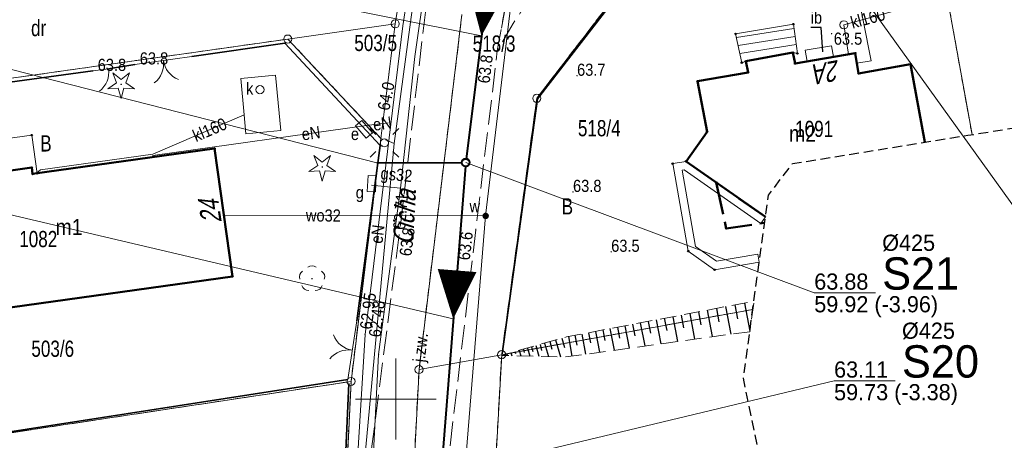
# Model space of a CAD drawing. Header units: metres. Extents: x 6473643 to 6474152, y 5887143 to 5887462.
# Tile 14 of 35: x 6473677 to 6473738, y 5887347 to 5887373. Entities that reach past the tile are written whole.
import ezdxf
from ezdxf.enums import TextEntityAlignment as Align

# ---------------------------------------------------------------- set-up
doc = ezdxf.new("R2010")
doc.units = ezdxf.units.M
doc.header["$MEASUREMENT"] = 0
for name, pattern in [('0.5_0.5', [1, 0.5, -0.5]), ('1.0_0.5', [1.5, 1, -0.5]), ('1.5_0.5', [2, 1.5, -0.5]), ('2', [0.9, 0.6, -0.3]), ('2.0_0.5', [2.5, 2, -0.5]), ('219-500', [0]), ('otob_500', [0]), ('otof_500', [0])]:
    doc.linetypes.add(name, pattern=pattern)
doc.layers.get('0').update_dxf_attribs({"color": 2, "linetype": 'CONTINUOUS', "lineweight": 5})
for name, color, linetype in [('000 Inne (niezydentyfikowane)', 7, 'CONTINUOUS'), ('202-punkt graniczny', 7, 'CONTINUOUS'), ('203-punkt graniczny', 7, 'CONTINUOUS'), ('210-oznaczenie konturu użytku gruntowego', 7, 'CONTINUOUS'), ('211-numer działki ewidencyjnej', 7, 'CONTINUOUS'), ('217-kontur klasyfikacyjny', 7, 'CONTINUOUS'), ('218-kontur użytku gruntowego', 7, 'CONTINUOUS'), ('219-działka ewidencyjna', 7, 'CONTINUOUS'), ('238-Punkt adresowy budynku', 7, 'CONTINUOUS'), ('312-budynek ewidencyjny', 7, 'CONTINUOUS'), ('312-oznaczenie budynku ewidencyjnego', 7, 'CONTINUOUS'), ('312-oznaczenie budynku ewidencyjnego-Atr117', 7, 'CONTINUOUS'), ('352-schody', 7, 'CONTINUOUS'), ('994-Nazwa ulicy', 7, 'CONTINUOUS'), ('blok - nawis', 7, 'CONTINUOUS'), ('brama', 7, 'CONTINUOUS'), ('drzewo iglaste', 7, 'CONTINUOUS'), ('drzewo liściaste', 7, 'CONTINUOUS'), ('furtka', 7, 'CONTINUOUS'), ('inna budowla', 7, 'CONTINUOUS'), ('inna budowla-Atr17', 7, 'CONTINUOUS'), ('jezdnia', 7, 'CONTINUOUS'), ('jezdnia-Atr17', 7, 'CONTINUOUS'), ('komora podziemna', 7, 'CONTINUOUS'), ('latarnia', 7, 'CONTINUOUS'), ('ogrodzenie trwałe', 7, 'CONTINUOUS'), ('pikieta naturalna', 7, 'CONTINUOUS'), ('pikieta naturalna-Atr2', 7, 'CONTINUOUS'), ('przewód elektroenergetyczny podziemny', 7, 'CONTINUOUS'), ('przewód elektroenergetyczny podziemny-Atr1', 7, 'CONTINUOUS'), ('przewód gazowy', 7, 'CONTINUOUS'), ('przewód gazowy-Atr1', 7, 'CONTINUOUS'), ('przewód kanalizacyjny', 7, 'CONTINUOUS'), ('przewód kanalizacyjny-Atr1', 7, 'CONTINUOUS'), ('przewód wodociągowy', 7, 'CONTINUOUS'), ('przewód wodociągowy-Atr1', 7, 'CONTINUOUS'), ('Punkt budynku', 7, 'CONTINUOUS'), ('rzedna', 7, 'CONTINUOUS'), ('rzedna-Atr2', 7, 'CONTINUOUS'), ('SJ_5_Węzły_1', 7, 'CONTINUOUS'), ('skarpa nieumocniona', 7, 'CONTINUOUS'), ('studnia kanalizacyjna', 7, 'CONTINUOUS'), ('szafa elektroenergetyczna lub kontener', 7, 'CONTINUOUS'), ('szafa elektroenergetyczna lub kontener-Atr17', 7, 'CONTINUOUS'), ('szafa gazowa lub kontener', 7, 'CONTINUOUS'), ('szafa gazowa lub kontener-Atr17', 7, 'CONTINUOUS'), ('taras', 7, 'CONTINUOUS'), ('Wstawianie ramki sekcyjnej z opisem', 7, 'CONTINUOUS'), ('właz do komory lub kanału - okrągły', 7, 'CONTINUOUS'), ('właz do komory lub kanału - okrągły-Atr17', 7, 'CONTINUOUS'), ('Zakres', 7, 'CONTINUOUS'), ('zasuwa lub zawór', 7, 'CONTINUOUS'), ('zasuwa lub zawór-Atr17', 7, 'CONTINUOUS')]:
    doc.layers.add(name, color=color, linetype=linetype)
for name, color, linetype, lineweight in [('SJ_19_Opis_Pz_1', 7, 'CONTINUOUS', 20), ('SJ_26_Teksty', 7, 'CONTINUOUS', 20), ('SJ_28_Linie_odn', 7, 'CONTINUOUS', 20), ('SJ_8_KS_GRAWITA_1', 34, 'CONTINUOUS', 40), ('SJ_8_KS_PRZYŁĄCZA', 40, 'CONTINUOUS', 40)]:
    doc.layers.add(name, color=color, linetype=linetype, lineweight=lineweight)
doc.styles.add('OPISOWY', font='GOTHIC.TTF')
doc.styles.get("Standard").update_dxf_attribs({"font": 'Working1250', "width": 0.75})
doc.linetypes.add('902-500', pattern='A,3.75,0,[1,ksztalty.shx,S=0.5,R=0,X=0,Y=0],3.75', length=7.5)

# ---------------------------------------------------------------- blocks, each defined once
blk = doc.blocks.new('PUNKTBUD')
at = {"color": 0}
blk.add_circle((0, 0), 0.045, dxfattribs=at)
blk = doc.blocks.new('202')
at = {"color": 0, "linetype": 'Continuous', "lineweight": 0}
blk.add_circle((0, 0), 0.25, dxfattribs=at)
blk = doc.blocks.new('203')
at = {"linetype": 'Continuous', "lineweight": 0}
h = blk.add_hatch(color=0, dxfattribs=at)
edge = h.paths.add_edge_path()
edge.add_arc((0, 0), 0.045, 0, 360)
blk = doc.blocks.new('PW01')
at = {"linetype": 'Continuous', "lineweight": 13}
h = blk.add_hatch(color=0, dxfattribs=at)
edge = h.paths.add_edge_path()
edge.add_arc((0, 0), 0.045, 0, 360)
blk = doc.blocks.new('US15')
at = {"color": 0, "linetype": 'Continuous', "lineweight": 13}
blk.add_circle((0, 0), 0.25, dxfattribs=at)
blk = doc.blocks.new('SM01')
at = {"color": 0, "linetype": 'Continuous', "lineweight": 13}
for p, q in [((-0.53, 0.531), (-0.883, 0.884)), ((0.531, 0.531), (0.884, 0.884)), ((-0.53, -0.53), (-0.883, -0.883)), ((0.531, -0.53), (0.884, -0.883))]:
    blk.add_line(p, q, dxfattribs=at)
blk.add_circle((0, 0), 0.25, dxfattribs=at)
blk = doc.blocks.new('US25')
at = {"linetype": 'Continuous', "lineweight": 0}
h = blk.add_hatch(color=0, dxfattribs=at)
edge = h.paths.add_edge_path()
edge.add_arc((0, 0), 0.2, 0, 360)
blk = doc.blocks.new('OP021')
at = {"linetype": 'Continuous', "lineweight": 13}
h = blk.add_hatch(color=0, dxfattribs=at)
edge = h.paths.add_edge_path()
edge.add_arc((0, 0), 0.05, 0, 360)
at = {"color": 0, "linetype": 'Continuous', "lineweight": 13}
for centre, start, end in [((0, 0.4), 49.272, 130.728), ((-0.38, 0.124), 121.308, 202.548), ((0.38, 0.124), 337.452, 58.692), ((-0.235, -0.324), 193.221, 274.871), ((0.235, -0.324), 265.129, 346.779)]:
    blk.add_arc(centre, 0.4, start, end, dxfattribs=at)
blk = doc.blocks.new('OP011')
at = {"linetype": 'Continuous', "lineweight": 13}
h = blk.add_hatch(color=0, dxfattribs=at)
edge = h.paths.add_edge_path()
edge.add_arc((0, 0), 0.05, 0, 360)
at = {"color": 0, "linetype": 'Continuous', "lineweight": 13}
for p, q in [((-0.283, 0.093), (-0.512, 0.706)), ((-0.512, 0.706), (0, 0.299)), ((0, 0.299), (0.512, 0.706)), ((0.512, 0.706), (0.283, 0.093)), ((-0.828, -0.268), (-0.283, 0.093)), ((0.283, 0.093), (0.828, -0.268)), ((-0.175, -0.24), (-0.828, -0.268)), ((0, -0.87), (-0.175, -0.24)), ((0.175, -0.24), (0, -0.87)), ((0.828, -0.268), (0.175, -0.24))]:
    blk.add_line(p, q, dxfattribs=at)
blk = doc.blocks.new('OK02')
at = {"color": 0, "linetype": 'Continuous', "lineweight": 0}
for centre, start, end in [((-1.5, 0), 0, 60), ((1.5, 0), 120, 180)]:
    blk.add_arc(centre, 1.5, start, end, dxfattribs=at)
blk = doc.blocks.new('US18')
at = {"color": 0, "linetype": 'Continuous', "lineweight": 13}
for p, q in [((-0.5, -0.25), (-0.5, 0.25)), ((-0.5, 0.25), (0.5, 0.25)), ((0.5, -0.25), (0.5, 0.25)), ((-0.5, -0.25), (0.5, -0.25))]:
    blk.add_line(p, q, dxfattribs=at)
blk = doc.blocks.new('US20')
at = {"color": 0, "linetype": 'Continuous', "lineweight": 13}
for p, q in [((-0.5, -0.25), (-0.5, 0.25)), ((-0.5, 0.25), (0.5, 0.25)), ((0.5, -0.25), (0.5, 0.25)), ((-0.5, -0.25), (0.5, -0.25))]:
    blk.add_line(p, q, dxfattribs=at)
blk = doc.blocks.new('US22')
at = {"color": 0, "linetype": 'Continuous', "lineweight": 13}
blk.add_circle((0, 0), 0.25, dxfattribs=at)
blk = doc.blocks.new('OK04')
at = {"color": 0, "linetype": 'Continuous', "lineweight": 0}
blk.add_arc((1.5, 0.001), 1.5, 120, 180, dxfattribs=at)

msp = doc.modelspace()

# ---------------------------------------------------------------- linework, layer by layer
at = {"layer": '000 Inne (niezydentyfikowane)', "color": 7, "linetype": 'Continuous', "lineweight": 25}
for p, q in [((6473721.55, 5887355.93), (6473721.875, 5887354.185)), ((6473718.16, 5887355.29), (6473718.46, 5887353.7)), ((6473718.7, 5887355.39), (6473718.85, 5887354.59)), ((6473719.25, 5887355.5), (6473719.56, 5887353.86)), ((6473719.81, 5887355.6), (6473719.97, 5887354.77)), ((6473720.38, 5887355.71), (6473720.7, 5887354.01)), ((6473720.96, 5887355.82), (6473721.12, 5887354.95)), ((6473715.1, 5887354.71), (6473715.38, 5887353.28)), ((6473715.59, 5887354.8), (6473715.73, 5887354.07)), ((6473716.09, 5887354.89), (6473716.37, 5887353.41)), ((6473716.59, 5887354.99), (6473716.74, 5887354.24)), ((6473717.11, 5887355.09), (6473717.4, 5887353.56)), ((6473717.63, 5887355.19), (6473717.78, 5887354.41)), ((6473711.91, 5887354.1), (6473712.03, 5887353.47)), ((6473712.34, 5887354.18), (6473712.59, 5887352.89)), ((6473712.79, 5887354.27), (6473712.91, 5887353.61)), ((6473713.23, 5887354.35), (6473713.49, 5887353.02)), ((6473713.69, 5887354.44), (6473713.82, 5887353.76)), ((6473714.15, 5887354.53), (6473714.42, 5887353.14)), ((6473714.62, 5887354.62), (6473714.76, 5887353.91)), ((6473709.19, 5887353.46), (6473709.43, 5887352.63)), ((6473709.51, 5887353.55), (6473709.65, 5887353.08)), ((6473709.87, 5887353.65), (6473710.17, 5887352.61)), ((6473710.26, 5887353.76), (6473710.42, 5887353.19)), ((6473710.66, 5887353.86), (6473710.88, 5887352.65)), ((6473711.07, 5887353.94), (6473711.18, 5887353.33)), ((6473711.49, 5887354.02), (6473711.72, 5887352.77)), ((6473707.11, 5887352.86), (6473707.16, 5887352.68)), ((6473707.36, 5887352.94), (6473707.4, 5887352.81)), ((6473707.62, 5887353.01), (6473707.72, 5887352.67)), ((6473707.88, 5887353.08), (6473707.94, 5887352.87)), ((6473708.13, 5887353.15), (6473708.28, 5887352.66)), ((6473708.39, 5887353.23), (6473708.47, 5887352.94)), ((6473708.65, 5887353.3), (6473708.84, 5887352.64)), ((6473708.91, 5887353.37), (6473709.01, 5887353)), ((6473706.59, 5887352.72), (6473706.6, 5887352.7)), ((6473706.85, 5887352.79), (6473706.87, 5887352.74))]:
    msp.add_line(p, q, dxfattribs=at)
at = {"layer": '217-kontur klasyfikacyjny', "color": 3, "linetype": '1.5_0.5', "lineweight": 18, "flags": 128}
for points in [[(6473722.061, 5887355.536), (6473706.54, 5887352.74)], [(6473706.54, 5887352.74), (6473705.44, 5887333.07)], [(6473697.23, 5887351.09), (6473675.745, 5887347.844)], [(6473696.84, 5887342.98), (6473697.23, 5887351.09)]]:
    msp.add_lwpolyline(points, dxfattribs=at)
at = {"layer": '218-kontur użytku gruntowego', "color": 3, "linetype": '0.5_0.5', "lineweight": 18, "flags": 128}
for points in [[(6473701.9, 5887385.18), (6473699.96, 5887373.19)], [(6473699.96, 5887373.19), (6473701.9, 5887385.18)], [(6473733.32, 5887379.07), (6473735.611, 5887366.342)], [(6473735.611, 5887366.342), (6473733.32, 5887379.07)], [(6473714.07, 5887375.57), (6473708.71, 5887368.59)], [(6473708.71, 5887368.59), (6473714.07, 5887375.57)], [(6473704.08, 5887373.76), (6473701.43, 5887351.82)], [(6473701.43, 5887351.82), (6473704.08, 5887373.76)], [(6473699.96, 5887373.19), (6473699.08, 5887366.1)], [(6473699.08, 5887366.1), (6473699.96, 5887373.19)], [(6473693.32, 5887372.25), (6473674.755, 5887369.619)], [(6473674.755, 5887369.619), (6473693.32, 5887372.25)], [(6473699.08, 5887366.1), (6473693.32, 5887372.25)], [(6473693.32, 5887372.25), (6473699.08, 5887366.1)], [(6473708.71, 5887368.59), (6473706.54, 5887352.74)], [(6473706.54, 5887352.74), (6473708.71, 5887368.59)], [(6473697.23, 5887351.09), (6473699.08, 5887366.1)], [(6473699.08, 5887366.1), (6473697.23, 5887351.09)], [(6473722.061, 5887355.536), (6473706.54, 5887352.74)], [(6473706.54, 5887352.74), (6473722.061, 5887355.536)], [(6473706.54, 5887352.74), (6473705.44, 5887333.07)], [(6473705.44, 5887333.07), (6473706.54, 5887352.74)], [(6473701.43, 5887351.82), (6473700.41, 5887332.21)], [(6473700.41, 5887332.21), (6473701.43, 5887351.82)], [(6473675.745, 5887347.844), (6473697.23, 5887351.09)], [(6473697.23, 5887351.09), (6473675.745, 5887347.844)], [(6473696.84, 5887342.98), (6473697.23, 5887351.09)], [(6473697.23, 5887351.09), (6473696.84, 5887342.98)]]:
    msp.add_lwpolyline(points, dxfattribs=at)
at = {"layer": '219-działka ewidencyjna', "color": 7, "linetype": '219-500', "lineweight": 18, "flags": 128}
for points in [[(6473699.96, 5887373.19), (6473701.9, 5887385.18)], [(6473735.611, 5887366.342), (6473733.32, 5887379.07)], [(6473714.07, 5887375.57), (6473708.71, 5887368.59)], [(6473701.43, 5887351.82), (6473704.08, 5887373.76)], [(6473699.96, 5887373.19), (6473693.32, 5887372.25)], [(6473699.08, 5887366.1), (6473699.96, 5887373.19)], [(6473674.755, 5887369.619), (6473693.32, 5887372.25)], [(6473699.08, 5887366.1), (6473693.32, 5887372.25)], [(6473706.54, 5887352.74), (6473708.71, 5887368.59)], [(6473699.08, 5887366.1), (6473697.23, 5887351.09)], [(6473706.54, 5887352.74), (6473722.061, 5887355.536)], [(6473701.43, 5887351.82), (6473706.54, 5887352.74)], [(6473706.54, 5887352.74), (6473705.44, 5887333.07)], [(6473701.43, 5887351.82), (6473700.41, 5887332.21)], [(6473675.745, 5887347.844), (6473697.23, 5887351.09)], [(6473696.84, 5887342.98), (6473697.23, 5887351.09)]]:
    msp.add_lwpolyline(points, dxfattribs=at)
at = {"layer": '312-budynek ewidencyjny', "color": 7, "linetype": 'Continuous', "lineweight": 50, "flags": 128}
for points in [[(6473721.64, 5887370.89), (6473724.54, 5887371.41)], [(6473724.54, 5887371.41), (6473724.68, 5887370.74)], [(6473724.68, 5887370.74), (6473728.39, 5887371.38)], [(6473728.39, 5887371.38), (6473728.6, 5887370.12)], [(6473721.77, 5887370.19), (6473721.64, 5887370.89)], [(6473728.6, 5887370.12), (6473731.81, 5887370.7)], [(6473731.81, 5887370.7), (6473732.688, 5887365.87)], [(6473718.65, 5887369.64), (6473721.77, 5887370.19)], [(6473719.24, 5887366.52), (6473718.65, 5887369.64)], [(6473717.94, 5887364.69), (6473719.24, 5887366.52)], [(6473677.55, 5887363.91), (6473688.79, 5887365.48)], [(6473688.79, 5887365.48), (6473689.9, 5887357.57)], [(6473722.846, 5887361.27), (6473717.94, 5887364.69)], [(6473675.013, 5887363.953), (6473677.49, 5887364.31)], [(6473677.49, 5887364.31), (6473677.55, 5887363.91)], [(6473689.9, 5887357.57), (6473675.395, 5887355.548)]]:
    msp.add_lwpolyline(points, dxfattribs=at)
at = {"layer": '352-schody', "color": 7, "linetype": 'Continuous', "lineweight": 18, "flags": 128}
for points in [[(6473724.54, 5887371.41), (6473724.82, 5887371.36), (6473724.57, 5887373.17), (6473721, 5887372.57), (6473721.38, 5887370.79), (6473721.64, 5887370.89)], [(6473724.54, 5887371.41), (6473724.82, 5887371.36), (6473724.57, 5887373.17), (6473721, 5887372.57), (6473721.38, 5887370.79), (6473721.64, 5887370.89)], [(6473677.83, 5887363.95), (6473677.55, 5887363.91), (6473677.49, 5887364.31), (6473675.01, 5887363.95), (6473674.92, 5887365.95), (6473677.49, 5887366.31)], [(6473677.83, 5887363.95), (6473677.55, 5887363.91), (6473677.49, 5887364.31), (6473675.01, 5887363.95), (6473674.92, 5887365.95), (6473677.49, 5887366.31)]]:
    msp.add_lwpolyline(points, close=True, dxfattribs=at)
for points in [[(6473721.048, 5887372.346), (6473724.607, 5887372.901)], [(6473721.152, 5887371.856), (6473724.676, 5887372.406)], [(6473721.257, 5887371.367), (6473724.744, 5887371.911)]]:
    msp.add_lwpolyline(points, dxfattribs=at)
at = {"layer": 'blok - nawis', "color": 7, "linetype": '2.0_0.5', "lineweight": 50, "flags": 128}
for points in [[(6473719.8, 5887363.39), (6473720.42, 5887360.55), (6473722.794, 5887360.892)], [(6473722.845, 5887361.258), (6473719.8, 5887363.39)]]:
    msp.add_lwpolyline(points, dxfattribs=at)
at = {"layer": 'brama', "color": 7, "linetype": 'otob_500', "lineweight": 18, "flags": 128}
for points in [[(6473687.39, 5887371.18), (6473683.87, 5887370.68)], [(6473697.03, 5887351.2), (6473697.59, 5887354.84)]]:
    msp.add_lwpolyline(points, dxfattribs=at)
at = {"layer": 'furtka', "color": 7, "linetype": 'otof_500', "lineweight": 18, "flags": 128}
msp.add_lwpolyline([(6473682.24, 5887370.42), (6473681.27, 5887370.28)], dxfattribs=at)
at = {"layer": 'inna budowla', "color": 7, "linetype": 'Continuous', "lineweight": 18, "flags": 128}
msp.add_lwpolyline([(6473725.3, 5887371.56), (6473725.42, 5887370.87), (6473727.04, 5887371.15), (6473726.92, 5887371.83)], close=True, dxfattribs=at)
at = {"layer": 'inna budowla-Atr17', "color": 7, "flags": 128}
msp.add_lwpolyline([(6473726.38, 5887371.47), (6473726.28, 5887372.97), (6473725.641, 5887372.97)], dxfattribs=at)
at = {"layer": 'jezdnia', "color": 7, "linetype": '1.5_0.5', "lineweight": 18, "flags": 128}
for points in [[(6473946.41, 5887443.43), (6473948.88, 5887441.07), (6473950.32, 5887438.49), (6473950.84, 5887435.37), (6473950.38, 5887432.11), (6473949.37, 5887429.15), (6473947.98, 5887426.49), (6473946.11, 5887424.13), (6473943.84, 5887422.37), (6473940.76, 5887420.96), (6473916.82, 5887417.41), (6473895.04, 5887414.43), (6473867, 5887409.72), (6473833.05, 5887403.88), (6473805.95, 5887400.1), (6473787.34, 5887397.69), (6473759.2, 5887392.55), (6473739.04, 5887389.64), (6473723, 5887386.38), (6473713.25, 5887385.69), (6473709.65, 5887390.23), (6473706.27, 5887371.52), (6473706.82, 5887372.47), (6473707.25, 5887373.21), (6473707.72, 5887373.93), (6473708.22, 5887374.62), (6473708.75, 5887375.29), (6473709.16, 5887375.76), (6473709.32, 5887375.94), (6473709.92, 5887376.55), (6473710.55, 5887377.14), (6473711.2, 5887377.69), (6473711.88, 5887378.21), (6473712.58, 5887378.7), (6473713.31, 5887379.15), (6473714.06, 5887379.57), (6473724.74, 5887381.88), (6473740.03, 5887385.36), (6473759.56, 5887388.43), (6473787.79, 5887393.03), (6473807.9, 5887395.58), (6473834.09, 5887400.02), (6473867.44, 5887405.76), (6473877.56, 5887406.9), (6473895.49, 5887410.16), (6473917.33, 5887413.45), (6473945.64, 5887418.6), (6473948.37, 5887421.24), (6473950.39, 5887424.29), (6473952.48, 5887427.88), (6473953.76, 5887431.21), (6473954.1, 5887434.77), (6473953.31, 5887438.8), (6473951.8, 5887441.96), (6473950.44, 5887443.886)], [(6473701.75, 5887307.93), (6473702.65, 5887318.66), (6473704.66, 5887318.69), (6473704.86, 5887323.42), (6473703.11, 5887325.07), (6473702.73, 5887337.25), (6473702.85, 5887342.91), (6473704.94, 5887360.45), (6473706.27, 5887371.52), (6473709.65, 5887390.23), (6473710.15, 5887398.15), (6473710.829, 5887402.409)], [(6473705.628, 5887401.814), (6473705.19, 5887398.78), (6473703.53, 5887388.52), (6473702.04, 5887375.75), (6473700.3, 5887360.92), (6473698.07, 5887343.62), (6473697.48, 5887337.2), (6473696.79, 5887324.84), (6473696.5, 5887318.02), (6473693.41, 5887315.22), (6473689.01, 5887313.7), (6473689.85, 5887308.34), (6473692.91, 5887308.83), (6473695.27, 5887308.38), (6473696.27, 5887308.7), (6473696.77, 5887308.02), (6473696.58, 5887306.42), (6473701.75, 5887307.93)]]:
    msp.add_lwpolyline(points, dxfattribs=at)
at = {"layer": 'komora podziemna', "color": 34, "linetype": 'Continuous', "lineweight": 18, "flags": 128}
msp.add_lwpolyline([(6473690.41, 5887369.81), (6473692.55, 5887370.01), (6473692.88, 5887366.6), (6473690.73, 5887366.4), (6473690.62, 5887367.56)], close=True, dxfattribs=at)
at = {"layer": 'ogrodzenie trwałe', "color": 7, "linetype": '902-500', "lineweight": 35, "flags": 128}
for points in [[(6473733.32, 5887379), (6473730.7, 5887378.41), (6473726.45, 5887377.59), (6473725.13, 5887377.33), (6473714.15, 5887375.53), (6473708.76, 5887368.55), (6473706.58, 5887352.79)], [(6473697.59, 5887354.84), (6473699.02, 5887365.68), (6473693.14, 5887372), (6473687.39, 5887371.18)], [(6473683.87, 5887370.68), (6473682.24, 5887370.42)], [(6473674.766, 5887369.394), (6473681.27, 5887370.28)], [(6473697.03, 5887351.2), (6473675.742, 5887347.91)], [(6473697.09, 5887350.97), (6473696.42, 5887335.73)]]:
    msp.add_lwpolyline(points, dxfattribs=at)
at = {"layer": 'przewód elektroenergetyczny podziemny', "color": 1, "linetype": 'Continuous', "lineweight": 18, "flags": 128}
for points in [[(6473696.77, 5887332.23), (6473698.1, 5887353.98), (6473700.44, 5887373.06), (6473702.32, 5887385.33), (6473703.5, 5887395.46), (6473703.74, 5887397.57), (6473704.416, 5887401.675)], [(6473692.37, 5887232.09), (6473693.81, 5887257.87), (6473695.18, 5887289.67), (6473696.77, 5887332.23), (6473699.89, 5887365.8), (6473701.01, 5887374.05)], [(6473684.99, 5887364.95), (6473684.98, 5887365.06), (6473698.19, 5887366.91)], [(6473699.52, 5887367.07), (6473698.19, 5887366.91)], [(6473699.36, 5887366.02), (6473699.89, 5887365.8)]]:
    msp.add_lwpolyline(points, dxfattribs=at)
at = {"layer": 'przewód gazowy', "color": 40, "linetype": 'Continuous', "lineweight": 18, "flags": 128}
for points in [[(6473698.16, 5887306.12), (6473698.15, 5887308.87), (6473697.33, 5887309.99), (6473697.76, 5887322.83), (6473698.15, 5887337.49), (6473698.93, 5887352.76), (6473700.28, 5887363.03), (6473701.17, 5887371.18), (6473703.87, 5887390), (6473704.56, 5887394.49)], [(6473698.49, 5887363.21), (6473700.28, 5887363.03)]]:
    msp.add_lwpolyline(points, dxfattribs=at)
at = {"layer": 'przewód kanalizacyjny', "color": 34, "linetype": 'Continuous', "lineweight": 18, "flags": 128}
for points in [[(6473731.14, 5887374.07), (6473727.69, 5887373.13)], [(6473727.69, 5887373.13), (6473727.97, 5887371.31)], [(6473677.73, 5887363.93), (6473678.04, 5887364.16), (6473684.97, 5887365.14), (6473690.62, 5887367.56)]]:
    msp.add_lwpolyline(points, dxfattribs=at)
at = {"layer": 'przewód wodociągowy', "color": 5, "linetype": 'Continuous', "lineweight": 18, "flags": 128}
for points in [[(6473728.49, 5887370.76), (6473729.37, 5887370.91), (6473726.01, 5887387.87)], [(6473708.38, 5887385.02), (6473708.34, 5887384.68), (6473705.55, 5887361.32)], [(6473705.55, 5887361.32), (6473689.37, 5887361.37)], [(6473705.55, 5887361.32), (6473701.01, 5887305.36), (6473696.96, 5887305.48), (6473696.94, 5887305.01), (6473696.62, 5887295.69), (6473696.81, 5887292.04), (6473696.76, 5887291.91)]]:
    msp.add_lwpolyline(points, dxfattribs=at)
at = {"layer": 'SJ_26_Teksty'}
for p, q in [((6473705.288, 5887372.441), (6473671.714, 5887379.187)), ((6473703.545, 5887354.952), (6473671.591, 5887362.463))]:
    msp.add_line(p, q, dxfattribs=at)
at = {"layer": 'SJ_28_Linie_odn'}
for points in [[(6473726.721, 5887377.867), (6473740.026, 5887359.351), (6473743.806, 5887359.351)], [(6473698.833, 5887364.607), (6473672.427, 5887371.338), (6473668.647, 5887371.338)], [(6473704.315, 5887364.615), (6473725.859, 5887356.56), (6473729.639, 5887356.56)], [(6473702.775, 5887345.288), (6473727.084, 5887351.124), (6473730.864, 5887351.124)]]:
    msp.add_lwpolyline(points, dxfattribs=at)
at = {"layer": 'SJ_5_Węzły_1'}
for radius in [0.266, 0.212]:
    msp.add_circle((6473704.315, 5887364.615), radius, dxfattribs=at)
at = {"layer": 'SJ_8_KS_GRAWITA_1'}
for p, q in [((6473706.188, 5887379.672), (6473704.341, 5887364.826)), ((6473704.298, 5887364.403), (6473702.792, 5887345.5))]:
    msp.add_line(p, q, dxfattribs=at)
for points in [[(6473705.288, 5887372.441, 0, 2.4, 0), (6473705.659, 5887375.418, 0, 2.4, 0)], [(6473703.545, 5887354.952, 0, 2.4, 0), (6473703.783, 5887357.942, 0, 2.4, 0)]]:
    msp.add_lwpolyline(points, format="xyseb", dxfattribs=at)
at = {"layer": 'SJ_8_KS_PRZYŁĄCZA'}
msp.add_line((6473698.833, 5887364.607), (6473704.103, 5887364.615), dxfattribs=at)
at = {"layer": 'skarpa nieumocniona', "color": 7, "linetype": '1.0_0.5', "lineweight": 18, "flags": 128}
msp.add_lwpolyline([(6473721.87, 5887354.16), (6473720.74, 5887354.02), (6473710.49, 5887352.6), (6473706.54, 5887352.7), (6473710.54, 5887353.84), (6473720.43, 5887355.72), (6473722.13, 5887356.03)], close=True, dxfattribs=at)
msp.add_lwpolyline([(6473721.87, 5887354.16), (6473720.74, 5887354.02), (6473710.49, 5887352.6), (6473706.54, 5887352.7), (6473710.54, 5887353.84), (6473720.43, 5887355.72), (6473722.13, 5887356.03)], close=True, dxfattribs=at)
at = {"layer": 'taras', "color": 0, "lineweight": 18}
for p, q in [((6473717.11, 5887364.55), (6473717.94, 5887364.69)), ((6473718.07, 5887359.14), (6473717.11, 5887364.55)), ((6473717.94, 5887364.69), (6473722.846, 5887361.27)), ((6473717.69, 5887364.141), (6473717.822, 5887364.163)), ((6473718.527, 5887359.43), (6473717.69, 5887364.141)), ((6473717.822, 5887364.163), (6473722.56, 5887360.86)), ((6473722.56, 5887360.86), (6473722.703, 5887361.065)), ((6473722.846, 5887361.27), (6473722.703, 5887361.065)), ((6473719.7, 5887357.99), (6473718.07, 5887359.14)), ((6473719.82, 5887358.517), (6473718.527, 5887359.43)), ((6473722.377, 5887358.946), (6473719.82, 5887358.517)), ((6473722.377, 5887358.946), (6473722.419, 5887358.7)), ((6473722.46, 5887358.453), (6473719.7, 5887357.99)), ((6473722.46, 5887358.453), (6473722.419, 5887358.7))]:
    msp.add_line(p, q, dxfattribs=at)
at = {"layer": 'Wstawianie ramki sekcyjnej z opisem', "color": 7, "linetype": 'Continuous', "lineweight": 13, "flags": 128}
for points in [[(6473700, 5887347.5), (6473700, 5887352.5)], [(6473697.5, 5887350), (6473702.5, 5887350)]]:
    msp.add_lwpolyline(points, dxfattribs=at)
at = {"layer": 'Zakres', "color": 5, "linetype": '2', "lineweight": 25, "flags": 128}
msp.add_lwpolyline([(6473727.61, 5887321.64), (6473721.48, 5887351.3), (6473723.03, 5887362.61), (6473724.52, 5887364.55), (6473735.35, 5887366.3), (6473764.96, 5887371.1), (6473794.08, 5887375.83), (6473823.72, 5887380.63), (6473853.3, 5887385.43), (6473869.98, 5887388.14), (6473870.76, 5887381.43), (6473870.76, 5887381.41), (6473873.46, 5887358.42), (6473874.87, 5887345.92), (6473862.08, 5887344.95), (6473861.22, 5887344.86), (6473829.79, 5887340.64), (6473810.72, 5887338.08), (6473809.82, 5887337.93), (6473800.99, 5887336.19), (6473800.97, 5887336.18), (6473772.01, 5887330.44), (6473742.58, 5887324.6)], close=True, dxfattribs=at)

# ---------------------------------------------------------------- block references
at = {"layer": '202-punkt graniczny', "color": 7, "linetype": 'Continuous', "lineweight": 18}
for p in [(6473699.96, 5887373.19), (6473693.32, 5887372.25), (6473708.71, 5887368.59), (6473706.54, 5887352.74), (6473701.43, 5887351.82), (6473697.23, 5887351.09)]:
    msp.add_blockref('202', p, dxfattribs=at)
at = {"layer": '203-punkt graniczny', "color": 7, "linetype": 'Continuous', "lineweight": 18}
msp.add_blockref('203', (6473699.08, 5887366.1), dxfattribs=at)
at = {"layer": 'brama', "color": 7, "linetype": 'Continuous', "lineweight": 18}
for p, rotation in [((6473685.63, 5887370.93), 188.085), ((6473697.31, 5887353.02), 81.25400000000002)]:
    msp.add_blockref('OK02', p, dxfattribs=dict(at, rotation=rotation))
at = {"layer": 'drzewo iglaste', "color": 94, "linetype": 'Continuous', "lineweight": 18}
for p in [(6473683.02, 5887369.45), (6473695.45, 5887364.34)]:
    msp.add_blockref('OP011', p, dxfattribs=at)
at = {"layer": 'drzewo liściaste', "color": 94, "linetype": 'Continuous', "lineweight": 18}
msp.add_blockref('OP021', (6473694.82, 5887357.44), dxfattribs=at)
at = {"layer": 'furtka', "color": 7, "linetype": 'Continuous', "lineweight": 18, "rotation": 188.213}
msp.add_blockref('OK04', (6473682.24, 5887370.42), dxfattribs=at)
at = {"layer": 'latarnia', "color": 7, "linetype": 'Continuous', "lineweight": 18}
msp.add_blockref('SM01', (6473699.29, 5887365.83), dxfattribs=at)
at = {"layer": 'pikieta naturalna', "color": 7, "linetype": 'Continuous', "lineweight": 13}
for p in [(6473726.93, 5887372.58), (6473706.27, 5887371.52), (6473706.27, 5887371.52), (6473683.87, 5887370.68), (6473681.27, 5887370.28), (6473711.2, 5887369.98), (6473699.16, 5887365.64), (6473710.95, 5887362.8), (6473700.3, 5887360.92), (6473700.3, 5887360.92), (6473704.94, 5887360.45), (6473704.94, 5887360.45), (6473713.31, 5887359.1)]:
    msp.add_blockref('PW01', p, dxfattribs=at)
at = {"layer": 'Punkt budynku', "color": 5, "linetype": 'Continuous', "lineweight": 18}
for p in [(6473724.57, 5887373.17), (6473721, 5887372.57), (6473724.54, 5887371.41), (6473724.82, 5887371.36), (6473728.39, 5887371.38), (6473721.38, 5887370.79), (6473721.64, 5887370.89), (6473724.68, 5887370.74), (6473731.81, 5887370.7), (6473721.77, 5887370.19), (6473728.6, 5887370.12), (6473718.65, 5887369.64), (6473677.49, 5887366.31), (6473719.24, 5887366.52), (6473688.79, 5887365.48), (6473717.11, 5887364.55), (6473717.94, 5887364.69), (6473677.49, 5887364.31), (6473677.55, 5887363.91), (6473677.83, 5887363.95), (6473719.8, 5887363.39), (6473720.42, 5887360.55), (6473718.07, 5887359.14), (6473719.7, 5887357.99), (6473689.9, 5887357.57)]:
    msp.add_blockref('PUNKTBUD', p, dxfattribs=at)
at = {"layer": 'rzedna', "color": 7, "linetype": 'Continuous', "lineweight": 18}
for p in [(6473700.28, 5887363.03), (6473698.1, 5887353.98), (6473698.93, 5887352.76)]:
    msp.add_blockref('PW01', p, dxfattribs=at)
at = {"layer": 'studnia kanalizacyjna', "color": 34, "linetype": 'Continuous', "lineweight": 18, "rotation": 105.255}
msp.add_blockref('US15', (6473727.69, 5887373.13), dxfattribs=at)
at = {"layer": 'szafa elektroenergetyczna lub kontener', "color": 1, "linetype": 'Continuous', "lineweight": 18, "rotation": 131.186}
msp.add_blockref('US18', (6473698.03, 5887366.67), dxfattribs=at)
at = {"layer": 'szafa gazowa lub kontener', "color": 40, "linetype": 'Continuous', "lineweight": 18, "rotation": 86.997}
msp.add_blockref('US20', (6473698.51, 5887363.31), dxfattribs=at)
at = {"layer": 'właz do komory lub kanału - okrągły', "color": 7, "linetype": 'Continuous', "lineweight": 18, "rotation": 180}
msp.add_blockref('US22', (6473691.6, 5887369.12), dxfattribs=at)
at = {"layer": 'zasuwa lub zawór', "color": 5, "linetype": 'Continuous', "lineweight": 18, "rotation": 359.226}
msp.add_blockref('US25', (6473705.55, 5887361.32), dxfattribs=at)

# ---------------------------------------------------------------- texts
at = {"layer": '210-oznaczenie konturu użytku gruntowego', "color": 3, "linetype": 'Continuous', "lineweight": 18, "width": 0.79}
for s, p in [('dr', (6473677.45, 5887372.43)), ('B', (6473678.02, 5887365.3)), ('B', (6473710.25, 5887361.41))]:
    msp.add_text(s, height=1, dxfattribs=at).set_placement(p)
at = {"layer": '211-numer działki ewidencyjnej', "color": 7, "linetype": 'Continuous', "lineweight": 18, "width": 0.79}
for s, p in [('503/5', (6473697.43, 5887371.51)), ('518/3', (6473704.75, 5887371.47)), ('518/4', (6473711.25, 5887366.24)), ('503/6', (6473677.47, 5887352.61))]:
    msp.add_text(s, height=1, dxfattribs=at).set_placement(p)
at = {"layer": '238-Punkt adresowy budynku', "color": 7, "linetype": 'Continuous', "lineweight": 25, "oblique": 15, "width": 0.79}
for s, rotation, p in [('2A', 190.566, (6473726.56, 5887370.82)), ('24', 98.784, (6473689.13, 5887361.66))]:
    msp.add_text(s, height=1.25, rotation=rotation, dxfattribs=at).set_placement(p, align=Align.CENTER)
at = {"layer": '312-oznaczenie budynku ewidencyjnego', "color": 7, "linetype": 'Continuous', "lineweight": 18, "width": 0.79}
for s, p in [('1091', (6473724.68, 5887366.2)), ('1082', (6473676.72, 5887359.39))]:
    msp.add_text(s, height=1, dxfattribs=at).set_placement(p)
at = {"layer": '312-oznaczenie budynku ewidencyjnego-Atr117', "color": 7, "width": 0.9}
for s, p in [('m2', (6473725.14, 5887366.41)), ('m1', (6473679.8, 5887360.63))]:
    msp.add_text(s, height=1, dxfattribs=at).set_placement(p, align=Align.MIDDLE_CENTER)
at = {"layer": '994-Nazwa ulicy', "color": 7, "linetype": 'Continuous', "lineweight": 25, "oblique": 15, "width": 0.79}
msp.add_text('Cicha', height=1.25, rotation=86.866, dxfattribs=at).set_placement((6473701.06, 5887359.52))
at = {"layer": 'inna budowla-Atr17', "color": 7, "width": 0.9}
msp.add_text('ib', height=0.75, dxfattribs=at).set_placement((6473725.641, 5887372.978), align=Align.BOTTOM_LEFT)
at = {"layer": 'jezdnia-Atr17', "color": 7, "width": 0.9}
msp.add_text('j.zw.', height=0.75, rotation=83.205, dxfattribs=at).set_placement((6473701.78, 5887352.25))
msp.add_text('j.zw.', height=0.75, rotation=83.205, dxfattribs=at).set_placement((6473701.78, 5887352.25))
at = {"layer": 'pikieta naturalna-Atr2', "color": 7, "width": 0.9}
for s, p in [('63.5', (6473727.07, 5887371.9)), ('63.8', (6473684.17, 5887370.68)), ('63.8', (6473681.57, 5887370.28)), ('63.7', (6473711.2, 5887369.98)), ('63.8', (6473710.95, 5887362.8)), ('63.5', (6473713.31, 5887359.1))]:
    msp.add_text(s, height=0.75, dxfattribs=at).set_placement(p)
for s, rotation, p in [('63.8', 83.149, (6473705.79, 5887369.48)), ('63.8', 83.149, (6473705.79, 5887369.48)), ('64.0', 78.728, (6473699.59, 5887367.79)), ('63.8', 82.655, (6473700.95, 5887358.8)), ('63.8', 82.655, (6473700.95, 5887358.8)), ('63.6', 83.205, (6473704.56, 5887358.55)), ('63.6', 83.205, (6473704.56, 5887358.55))]:
    msp.add_text(s, height=0.75, rotation=rotation, dxfattribs=at).set_placement(p)
at = {"layer": 'przewód elektroenergetyczny podziemny-Atr1', "color": 1, "width": 0.9}
for rotation, p in [(7.765, (6473698.59, 5887366.95)), (7.972, (6473694.18, 5887366.35)), (83.008, (6473698.79, 5887359.62))]:
    msp.add_text('eN', height=0.75, rotation=rotation, dxfattribs=at).set_placement(p, align=Align.MIDDLE_LEFT)
at = {"layer": 'przewód gazowy-Atr1', "color": 40, "width": 0.9}
msp.add_text('gs32', height=0.75, rotation=354.5, dxfattribs=at).set_placement((6473699.1, 5887364.34), align=Align.TOP_LEFT)
at = {"layer": 'przewód kanalizacyjny-Atr1', "color": 34, "width": 0.9}
for rotation, p in [(15.241, (6473728.13, 5887373.25)), (23.186, (6473687.5, 5887366.22))]:
    msp.add_text('kl160', height=0.75, rotation=rotation, dxfattribs=at).set_placement(p, align=Align.MIDDLE_LEFT)
at = {"layer": 'przewód wodociągowy-Atr1', "color": 5, "width": 0.9}
msp.add_text('wo32', height=0.75, rotation=359.823, dxfattribs=at).set_placement((6473694.44, 5887361.35), align=Align.MIDDLE_LEFT)
at = {"layer": 'rzedna-Atr2', "color": 7, "width": 0.9}
msp.add_text('62.71', height=0.75, rotation=84.998, dxfattribs=at).set_placement((6473699.82, 5887360.5), align=Align.TOP_LEFT)
msp.add_text('62.95', height=0.75, rotation=83.008, dxfattribs=at).set_placement((6473698.14, 5887354.32), align=Align.MIDDLE_LEFT)
msp.add_text('62.48', height=0.75, rotation=83.066, dxfattribs=at).set_placement((6473699.06, 5887353.79))
at = {"layer": 'SJ_19_Opis_Pz_1', "style": 'OPISOWY'}
for s, height, p in [('%%C425', 1, (6473730.059, 5887359.16)), ('S21', 2, (6473730.059, 5887356.76)), ('%%C425', 1, (6473731.284, 5887353.724)), ('S20', 2, (6473731.284, 5887351.324))]:
    msp.add_text(s, height=height, dxfattribs=at).set_placement(p)
at = {"layer": 'SJ_26_Teksty', "style": 'OPISOWY'}
for s, p in [('63.88', (6473725.859, 5887356.76)), ('59.92 (-3.96)', (6473725.859, 5887355.36)), ('63.11', (6473727.084, 5887351.324)), ('59.73 (-3.38)', (6473727.084, 5887349.924))]:
    msp.add_text(s, height=1, dxfattribs=at).set_placement(p)
at = {"layer": 'szafa elektroenergetyczna lub kontener-Atr17', "color": 1, "width": 0.9}
msp.add_text('e', height=0.75, dxfattribs=at).set_placement((6473697.22, 5887366.01))
at = {"layer": 'szafa gazowa lub kontener-Atr17', "color": 40, "width": 0.9}
msp.add_text('g', height=0.75, dxfattribs=at).set_placement((6473697.52, 5887363.15), align=Align.TOP_LEFT)
at = {"layer": 'właz do komory lub kanału - okrągły-Atr17', "color": 7, "width": 0.9}
msp.add_text('k', height=0.75, dxfattribs=at).set_placement((6473690.74, 5887368.81))
at = {"layer": 'zasuwa lub zawór-Atr17', "color": 5, "width": 0.9}
msp.add_text('w', height=0.75, dxfattribs=at).set_placement((6473704.55, 5887361.55))

doc.saveas('drawing.dxf')
